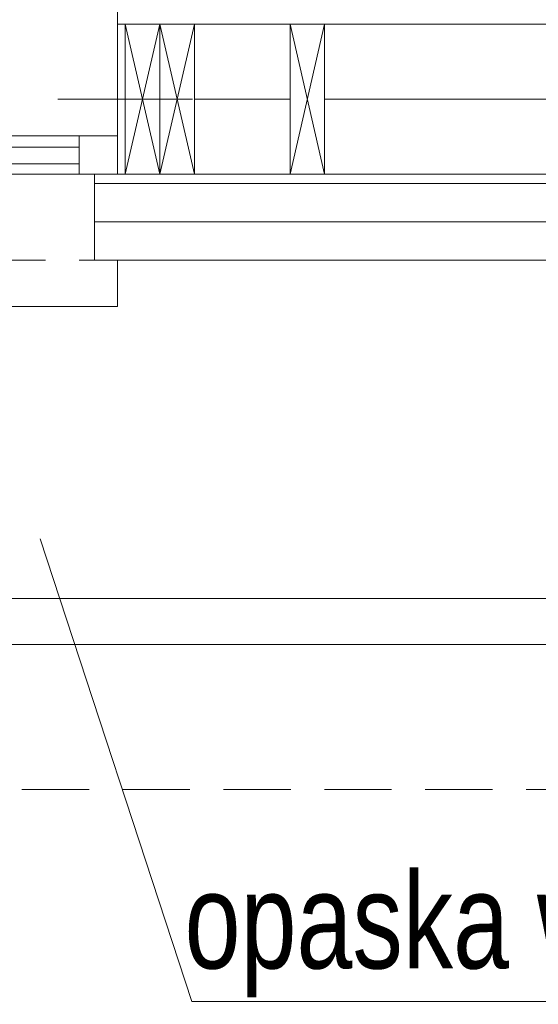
# Model space of a CAD drawing. Header units: inches. Extents: x 57112 to 98566, y -51777 to -16564.
# Tile 44 of 138: x 72328 to 72395, y -20863 to -20735. Entities that reach past the tile are written whole.
import ezdxf

# ---------------------------------------------------------------- set-up
doc = ezdxf.new("R2010")
doc.units = ezdxf.units.IN
doc.header["$MEASUREMENT"] = 0
doc.linetypes.add('DASHDOT', pattern=[1, 0.5, -0.25, 0, -0.25])
doc.linetypes.add('HIDDEN', pattern=[0.375, 0.25, -0.125])
doc.layers.get('0').update_dxf_attribs({"color": 251, "lineweight": 0})
for name, color, linetype, lineweight in [('A36-obrzeże', 252, 'Continuous', 0), ('p-- ocieplenie-w.zew', 251, 'Continuous', 0), ('p--dach', 251, 'Continuous', 30), ('p--konst-słupy', 251, 'Continuous', 0), ('p--ocieplenie w.wew.', 251, 'Continuous', 0), ('p--okna', 251, 'Continuous', 0), ('p--opisy dodatkowe', 251, 'Continuous', 0), ('p--osie konstr', 250, 'DASHDOT', 15), ('p--ściana szkielet', 251, 'Continuous', 0)]:
    doc.layers.add(name, color=color, linetype=linetype, lineweight=lineweight)
doc.styles.add('1-50', font='arial.ttf', dxfattribs={"width": 0.75, "height": 12.5})
doc.linetypes.add('BATTING', pattern='A,0.0001,-0.1,[134,ltypeshp.shx,S=0.1,R=0,X=-0.1,Y=0],-0.2,[134,ltypeshp.shx,S=0.1,R=180,X=0.1,Y=0],-0.1', length=0.4001)

# ---------------------------------------------------------------- blocks, each defined once
blk = doc.blocks.new('okno-110-33.15')
at = {"linetype": 'Continuous', "ltscale": 35}
blk.add_line((0, 39.15), (110, 39.15), dxfattribs=at)
for p, q in [((110, 33.15), (110, 39.15)), ((107, 21.95), (107, 33.15)), ((105, 21.95), (5, 21.95)), ((110, 21.95), (105, 21.95)), ((105, 21.95), (105, 16.95)), ((110, 0), (110, 21.95)), ((110, 16.95), (110, 21.95)), ((5, 20.61), (105, 20.61)), ((5, 18.45), (105, 18.45)), ((5, 16.95), (105, 16.95)), ((105, 16.95), (110, 16.95))]:
    blk.add_line(p, q)
at = {"linetype": 'HIDDEN', "ltscale": 35}
blk.add_line((0, 33.15), (110, 33.15), dxfattribs=at)
blk = doc.blocks.new('ukł.słupów-1K')
for p, q in [((856.65, 0), (852.15, 19.5)), ((852.15, 0), (856.65, 19.5)), ((861.15, 0), (856.65, 19.5)), ((856.65, 0), (861.15, 19.5)), ((878.1, 0), (873.6, 19.5)), ((873.6, 0), (878.1, 19.5))]:
    blk.add_line(p, q)
at = {"ltscale": 35}
blk.add_lwpolyline([(852.15, 19.5), (852.15, 0)], dxfattribs=at)
for points in [[(852.15, 0), (852.15, 19.5), (856.65, 19.5), (856.65, 0)], [(856.65, 0), (856.65, 19.5), (861.15, 19.5), (861.15, 0)], [(873.6, 0), (873.6, 19.5), (878.1, 19.5), (878.1, 0)]]:
    blk.add_lwpolyline(points, close=True)

msp = doc.modelspace()

# ---------------------------------------------------------------- linework, layer by layer
at = {"layer": 'A36-obrzeże', "linetype": 'Continuous', "ltscale": 35, "elevation": 151.8}
for points in [[(71713.842, -20815.933), (71428.342, -20815.933), (71428.342, -20135.433), (72510.842, -20135.433), (72510.842, -20815.933), (72117.342, -20815.933)], [(72419.892, -20809.933), (72111.342, -20809.933)]]:
    msp.add_lwpolyline(points, dxfattribs=at)
at = {"layer": 'p-- ocieplenie-w.zew', "linetype": 'BATTING', "ltscale": 3}
msp.add_line((72455.767, -20760.933, 151.8), (72337.692, -20760.933, 151.8), dxfattribs=at)
at = {"layer": 'p--dach', "linetype": 'HIDDEN', "lineweight": 20, "ltscale": 35, "elevation": 151.8}
msp.add_lwpolyline([(71409.482, -20834.793), (72529.702, -20834.793), (72529.702, -20116.573), (71409.482, -20116.573)], close=True, dxfattribs=at)
at = {"layer": 'p--ocieplenie w.wew.', "linetype": 'BATTING', "ltscale": 3}
for p, q in [((72350.692, -20744.983, 151.8), (72363.142, -20744.983, 151.8)), ((72367.642, -20744.983, 151.8), (72425.642, -20744.983, 151.8))]:
    msp.add_line(p, q, dxfattribs=at)
at = {"layer": 'p--opisy dodatkowe', "elevation": 151.8}
msp.add_lwpolyline([(72488.423, -20862.34), (72350.348, -20862.34), (72330.623, -20802.172)], dxfattribs=at)
at = {"layer": 'p--osie konstr', "linetype": 'DASHDOT', "ltscale": 35}
msp.add_line((72490.842, -20744.983, 151.8), (72111.342, -20744.983, 151.8), dxfattribs=at)
at = {"layer": 'p--ściana szkielet', "ltscale": 35}
for p, q in [((72449.642, -20735.233, 151.8), (72340.692, -20735.233, 151.8)), ((72449.642, -20754.733, 151.8), (72337.692, -20754.733, 151.8)), ((72450.842, -20755.933, 151.8), (72337.692, -20755.933, 151.8)), ((72460.842, -20765.933, 151.8), (72337.692, -20765.933, 151.8))]:
    msp.add_line(p, q, dxfattribs=at)
at = {"layer": 'p--ściana szkielet', "ltscale": 35, "elevation": 151.8}
msp.add_lwpolyline([(72340.692, -20732.783), (72340.692, -20754.733), (72337.692, -20754.733), (72337.692, -20765.933)], dxfattribs=at)

# ---------------------------------------------------------------- block references
at = {"layer": 'p--konst-słupy'}
msp.add_blockref('ukł.słupów-1K', (71489.542, -20754.733, 151.8), dxfattribs=at)
at = {"layer": 'p--okna', "linetype": 'Continuous', "xscale": -1, "rotation": 180}
msp.add_blockref('okno-110-33.15', (72230.692, -20732.783, 151.8), dxfattribs=at)

# ---------------------------------------------------------------- texts
at = {"layer": 'p--opisy dodatkowe', "insert": (72481.912, -20845.557, 151.8), "char_height": 12.5, "width": 167.1707, "attachment_point": 3, "style": '1-50'}
msp.add_mtext('opaska wokół budynku\\Pszer.50 cm', dxfattribs=at)

doc.saveas('drawing.dxf')
